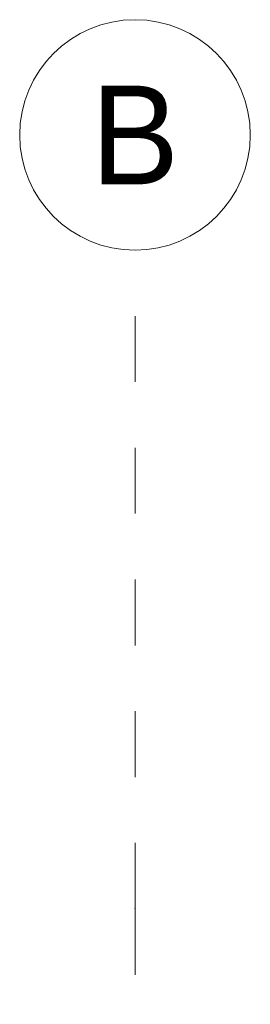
# Model space of a CAD drawing. Header units: metres. Extents: x -16 to 43.7, y -22.2 to 4.
# Tile 41 of 77: x 7.35 to 7.7, y -1.32 to 0.175. Entities that reach past the tile are written whole.
import ezdxf
from ezdxf.enums import TextEntityAlignment as Align

# ---------------------------------------------------------------- set-up
doc = ezdxf.new("R2010")
doc.units = ezdxf.units.M
doc.header["$MEASUREMENT"] = 0
doc.linetypes.add('Raster', pattern=[0.2, 0.1, -0.05, 0, -0.05])
doc.layers.add('Neubau_R-Konstruktionsraster gross', color=33, linetype='Continuous')
doc.styles.add('ERSTELLTER_STIL_1', font='txt')

msp = doc.modelspace()

# ---------------------------------------------------------------- linework, layer by layer
at = {"layer": 'Neubau_R-Konstruktionsraster gross', "linetype": 'Raster', "lineweight": 9}
for q in [(7.525, -0.175), (7.525, -15.175)]:
    msp.add_line((7.525, -1.175), q, dxfattribs=at)
at = {"layer": 'Neubau_R-Konstruktionsraster gross', "linetype": 'Continuous', "lineweight": 9, "flags": 128}
msp.add_lwpolyline([(7.525, -0.175, 1), (7.525, 0.175, 1)], format="xyb", close=True, dxfattribs=at)
at = {"layer": 'Neubau_R-Konstruktionsraster gross', "linetype": 'Raster', "lineweight": 9}
msp.add_point((7.525, -1.175), dxfattribs=at)
msp.add_point((7.525, -1.175), dxfattribs=at)

# ---------------------------------------------------------------- texts
at = {"layer": 'Neubau_R-Konstruktionsraster gross', "style": 'ERSTELLTER_STIL_1'}
msp.add_text('B', height=0.15, dxfattribs=at).set_placement((7.525, 0.075), align=Align.TOP_CENTER)

doc.saveas('drawing.dxf')
